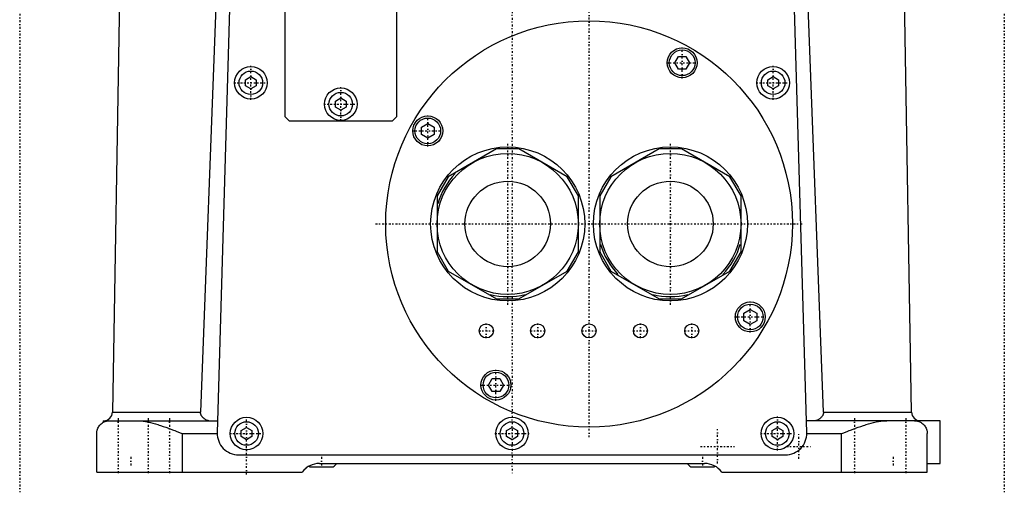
# Model space of a CAD drawing. Extents: x -128 to 128, y -5 to 906.
# Tile 1 of 8: x -115 to 115, y -5 to 106. Entities that reach past the tile are written whole.
import ezdxf

# ---------------------------------------------------------------- set-up
doc = ezdxf.new("R2010")
doc.units = 0
doc.linetypes.add('CENTER', pattern=[1.5, 0.45, -0.5, 0.05, -0.5])
doc.layers.add('AM_0', color=7, linetype='CONTINUOUS')
doc.layers.add('AM_7', color=7, linetype='CENTER')

msp = doc.modelspace()

# ---------------------------------------------------------------- linework, layer by layer
at = {"layer": 'AM_0', "color": 7, "linetype": 'CONTINUOUS'}
for p, q in [((-90.65, 174.12), (-93.35, 14)), ((-66.74, 174.12), (-72.75, 14)), ((-64.14, 174.14), (-68.85, 9.14)), ((68.85, 9.14), (64.14, 174.14)), ((72.75, 14), (66.74, 174.12)), ((93.35, 14), (90.65, 174.12)), ((-53, 83), (-53, 138.2)), ((-27, 138.2), (-27, 83)), ((38.02, 95.67), (38.88, 97.17)), ((38.88, 97.17), (40.62, 97.17)), ((40.62, 97.17), (41.48, 95.67)), ((38.88, 94.17), (38.02, 95.67)), ((41.48, 95.67), (40.62, 94.17)), ((-62.25, 91.72), (-61, 92.44)), ((-61, 92.44), (-59.75, 91.72)), ((40.62, 94.17), (38.88, 94.17)), ((59.75, 91.72), (61, 92.44)), ((61, 92.44), (62.25, 91.72)), ((-62.25, 90.28), (-62.25, 91.72)), ((-61, 89.56), (-62.25, 90.28)), ((-59.75, 90.28), (-61, 89.56)), ((-59.75, 91.72), (-59.75, 90.28)), ((59.75, 90.28), (59.75, 91.72)), ((61, 89.56), (59.75, 90.28)), ((62.25, 90.28), (61, 89.56)), ((62.25, 91.72), (62.25, 90.28)), ((-41.25, 86.72), (-40, 87.44)), ((-40, 87.44), (-38.75, 86.72)), ((-41.25, 85.28), (-41.25, 86.72)), ((-40, 84.56), (-41.25, 85.28)), ((-38.75, 85.28), (-40, 84.56)), ((-38.75, 86.72), (-38.75, 85.28)), ((-52, 82), (-53, 83)), ((-27, 83), (-28, 82)), ((-28, 82), (-52, 82)), ((-21.17, 80.62), (-19.67, 81.48)), ((-21.17, 78.88), (-21.17, 80.62)), ((-19.67, 81.48), (-18.17, 80.62)), ((-18.17, 80.62), (-18.17, 78.88)), ((-19.67, 78.02), (-21.17, 78.88)), ((-18.17, 78.88), (-19.67, 78.02)), ((-3.6, 75.55), (-14.9, 69.03)), ((1.6, 75.55), (-3.6, 75.55)), ((12.9, 69.03), (1.6, 75.55)), ((34.4, 75.55), (23.1, 69.03)), ((39.6, 75.55), (34.4, 75.55)), ((50.9, 69.03), (39.6, 75.55)), ((-14.9, 69.03), (-17.5, 64.53)), ((15.5, 64.53), (12.9, 69.03)), ((23.1, 69.03), (20.5, 64.53)), ((53.5, 64.53), (50.9, 69.03)), ((-17.5, 64.53), (-17.5, 51.47)), ((15.5, 51.47), (15.5, 64.53)), ((20.5, 64.53), (20.5, 51.47)), ((53.5, 51.47), (53.5, 64.53)), ((-17.5, 51.47), (-14.9, 46.97)), ((12.9, 46.97), (15.5, 51.47)), ((20.5, 51.47), (23.1, 46.97)), ((50.9, 46.97), (53.5, 51.47)), ((-14.9, 46.97), (-3.6, 40.45)), ((1.6, 40.45), (12.9, 46.97)), ((23.1, 46.97), (34.4, 40.45)), ((39.6, 40.45), (50.9, 46.97)), ((-3.6, 40.45), (1.6, 40.45)), ((34.4, 40.45), (39.6, 40.45)), ((54.17, 37.12), (55.67, 37.98)), ((54.17, 35.38), (54.17, 37.12)), ((55.67, 37.98), (57.17, 37.12)), ((57.17, 37.12), (57.17, 35.38)), ((55.67, 34.52), (54.17, 35.38)), ((57.17, 35.38), (55.67, 34.52)), ((-5.48, 20.33), (-4.62, 21.83)), ((-4.62, 21.83), (-2.88, 21.83)), ((-2.88, 21.83), (-2.02, 20.33)), ((-4.62, 18.83), (-5.48, 20.33)), ((-2.88, 18.83), (-4.62, 18.83)), ((-2.02, 20.33), (-2.88, 18.83)), ((-93.35, 14), (-72.75, 14)), ((72.75, 14), (93.35, 14)), ((-95.5, 12), (-95.5, 11.6)), ((-95.5, 12), (-68.77, 12)), ((100, 12), (68.77, 12)), ((100, 2), (100, 12)), ((-63.25, 9.72), (-62, 10.44)), ((-63.25, 8.28), (-63.25, 9.72)), ((-62, 10.44), (-60.75, 9.72)), ((-60.75, 9.72), (-60.75, 8.28)), ((-1.25, 9.72), (0, 10.44)), ((-1.25, 8.28), (-1.25, 9.72)), ((0, 10.44), (1.25, 9.72)), ((1.25, 9.72), (1.25, 8.28)), ((60.75, 9.72), (62, 10.44)), ((60.75, 8.28), (60.75, 9.72)), ((62, 10.44), (63.25, 9.72)), ((63.25, 9.72), (63.25, 8.28)), ((-97, 0), (-97, 9)), ((-77, 9), (-68.86, 9)), ((-77, 0), (-77, 9)), ((-62, 7.56), (-63.25, 8.28)), ((-60.75, 8.28), (-62, 7.56)), ((0, 7.56), (-1.25, 8.28)), ((1.25, 8.28), (0, 7.56)), ((62, 7.56), (60.75, 8.28)), ((63.25, 8.28), (62, 7.56)), ((68.86, 9), (77, 9)), ((77, 0), (77, 9)), ((97, 0), (97, 9)), ((-63.86, 4), (63.86, 4)), ((-97, 0), (-49, 0)), ((-47.25, 1.2), (-41.75, 1.2)), ((-45, 2), (45, 2)), ((41.75, 1.2), (47.25, 1.2)), ((47.47, 1.35), (47.45, 1.36)), ((49, 0), (97, 0)), ((97, 2), (100, 2))]:
    msp.add_line(p, q, dxfattribs=at)
for points in [[(-70.79, 12, 0), (-70.85, 12, 0), (-70.98, 12.02, 0), (-71.1, 12.04, 0), (-71.16, 12.06, 0), (-71.23, 12.08, 0), (-71.36, 12.14, 0), (-71.49, 12.2, 0), (-71.62, 12.28, 0), (-71.75, 12.36, 0), (-71.88, 12.45, 0), (-71.94, 12.5, 0), (-72, 12.56, 0), (-72.12, 12.66, 0), (-72.23, 12.77, 0), (-72.34, 12.89, 0), (-72.4, 12.97, 0), (-72.41, 12.99, 0), (-72.43, 13.02, 0), (-72.44, 13.03, 0), (-72.45, 13.04, 0), (-72.47, 13.07, 0), (-72.48, 13.09, 0), (-72.5, 13.12, 0), (-72.52, 13.15, 0), (-72.53, 13.17, 0), (-72.54, 13.19, 0), (-72.55, 13.2, 0), (-72.57, 13.23, 0), (-72.58, 13.26, 0), (-72.59, 13.27, 0), (-72.6, 13.29, 0), (-72.61, 13.32, 0), (-72.63, 13.35, 0), (-72.64, 13.37, 0), (-72.64, 13.38, 0), (-72.66, 13.42, 0), (-72.67, 13.45, 0), (-72.68, 13.49, 0), (-72.7, 13.53, 0), (-72.71, 13.57, 0), (-72.71, 13.59, 0), (-72.72, 13.61, 0), (-72.73, 13.65, 0), (-72.73, 13.67, 0), (-72.73, 13.68, 0), (-72.74, 13.69, 0), (-72.74, 13.69, 0), (-72.74, 13.7, 0), (-72.74, 13.7, 0), (-72.74, 13.71, 0), (-72.74, 13.72, 0), (-72.74, 13.73, 0), (-72.74, 13.73, 0), (-72.74, 13.74, 0), (-72.74, 13.74, 0), (-72.74, 13.75, 0), (-72.75, 13.76, 0), (-72.75, 13.76, 0), (-72.75, 13.77, 0), (-72.75, 13.78, 0), (-72.75, 13.78, 0), (-72.75, 13.79, 0), (-72.75, 13.79, 0), (-72.75, 13.8, 0), (-72.75, 13.81, 0), (-72.75, 13.82, 0), (-72.75, 13.83, 0), (-72.75, 13.83, 0), (-72.75, 13.83, 0), (-72.75, 13.84, 0), (-72.75, 13.85, 0), (-72.75, 13.85, 0), (-72.75, 13.86, 0), (-72.75, 13.87, 0), (-72.76, 13.87, 0), (-72.76, 13.88, 0), (-72.76, 13.88, 0), (-72.76, 13.89, 0), (-72.76, 13.9, 0), (-72.76, 13.91, 0), (-72.76, 13.91, 0), (-72.76, 13.92, 0), (-72.76, 13.93, 0), (-72.76, 13.93, 0), (-72.76, 13.94, 0), (-72.76, 13.95, 0), (-72.75, 13.96, 0), (-72.75, 13.96, 0), (-72.75, 13.97, 0), (-72.75, 13.98, 0), (-72.75, 13.98, 0), (-72.75, 13.99, 0), (-72.75, 14, 0), (-72.75, 14, 0)], [(72.75, 14, 0), (72.75, 14, 0), (72.75, 13.99, 0), (72.75, 13.98, 0), (72.75, 13.97, 0), (72.75, 13.97, 0), (72.75, 13.96, 0), (72.75, 13.95, 0), (72.76, 13.94, 0), (72.76, 13.93, 0), (72.76, 13.92, 0), (72.76, 13.92, 0), (72.76, 13.92, 0), (72.76, 13.91, 0), (72.76, 13.9, 0), (72.76, 13.89, 0), (72.76, 13.88, 0), (72.75, 13.87, 0), (72.75, 13.87, 0), (72.75, 13.86, 0), (72.75, 13.85, 0), (72.75, 13.85, 0), (72.75, 13.84, 0), (72.75, 13.84, 0), (72.75, 13.83, 0), (72.75, 13.82, 0), (72.75, 13.82, 0), (72.75, 13.81, 0), (72.75, 13.8, 0), (72.75, 13.79, 0), (72.75, 13.79, 0), (72.75, 13.78, 0), (72.75, 13.77, 0), (72.75, 13.76, 0), (72.75, 13.76, 0), (72.75, 13.75, 0), (72.74, 13.74, 0), (72.74, 13.74, 0), (72.74, 13.73, 0), (72.74, 13.72, 0), (72.74, 13.71, 0), (72.74, 13.71, 0), (72.74, 13.7, 0), (72.74, 13.69, 0), (72.74, 13.69, 0), (72.73, 13.68, 0), (72.73, 13.67, 0), (72.73, 13.67, 0), (72.73, 13.66, 0), (72.73, 13.66, 0), (72.73, 13.65, 0), (72.72, 13.62, 0), (72.71, 13.58, 0), (72.7, 13.55, 0), (72.7, 13.53, 0), (72.68, 13.49, 0), (72.67, 13.45, 0), (72.66, 13.42, 0), (72.64, 13.38, 0), (72.62, 13.34, 0), (72.62, 13.32, 0), (72.61, 13.31, 0), (72.59, 13.27, 0), (72.57, 13.24, 0), (72.56, 13.22, 0), (72.55, 13.21, 0), (72.54, 13.17, 0), (72.52, 13.14, 0), (72.51, 13.13, 0), (72.5, 13.11, 0), (72.48, 13.08, 0), (72.46, 13.06, 0), (72.39, 12.96, 0), (72.28, 12.83, 0), (72.18, 12.72, 0), (72.07, 12.62, 0), (71.96, 12.52, 0), (71.9, 12.47, 0), (71.84, 12.42, 0), (71.72, 12.34, 0), (71.59, 12.26, 0), (71.47, 12.19, 0), (71.34, 12.13, 0), (71.21, 12.08, 0), (71.15, 12.06, 0), (71.09, 12.04, 0), (70.97, 12.01, 0), (70.85, 12, 0), (70.79, 12, 0)], [(-97, 9, 0), (-97, 9.11, 0), (-96.98, 9.34, 0), (-96.95, 9.56, 0), (-96.92, 9.68, 0), (-96.89, 9.79, 0), (-96.82, 10.02, 0), (-96.73, 10.24, 0), (-96.62, 10.46, 0), (-96.49, 10.67, 0), (-96.34, 10.88, 0), (-96.26, 10.98, 0), (-96.17, 11.07, 0), (-95.98, 11.25, 0), (-95.77, 11.42, 0), (-95.55, 11.57, 0), (-95.3, 11.7, 0), (-95.04, 11.81, 0), (-94.91, 11.86, 0), (-94.76, 11.9, 0), (-94.47, 11.96, 0), (-94.16, 12, 0), (-94, 12, 0)], [(-87.54, 12, 0), (-87.27, 12, 0), (-86.74, 11.96, 0), (-86.19, 11.9, 0), (-85.91, 11.86, 0), (-85.63, 11.81, 0), (-85.06, 11.7, 0), (-84.48, 11.57, 0), (-83.89, 11.42, 0), (-83.3, 11.25, 0), (-82.7, 11.07, 0), (-82.4, 10.98, 0), (-82.1, 10.88, 0), (-81.49, 10.67, 0), (-80.88, 10.46, 0), (-80.27, 10.24, 0), (-79.66, 10.02, 0), (-79.06, 9.79, 0), (-78.76, 9.68, 0), (-78.46, 9.56, 0), (-77.87, 9.34, 0), (-77.29, 9.11, 0), (-77, 9, 0)], [(77, 9, 0), (77.29, 9.11, 0), (77.87, 9.34, 0), (78.46, 9.56, 0), (78.76, 9.68, 0), (79.06, 9.79, 0), (79.66, 10.02, 0), (80.27, 10.24, 0), (80.88, 10.46, 0), (81.49, 10.67, 0), (82.1, 10.88, 0), (82.4, 10.98, 0), (82.7, 11.07, 0), (83.3, 11.25, 0), (83.89, 11.42, 0), (84.48, 11.57, 0), (85.06, 11.7, 0), (85.63, 11.81, 0), (85.91, 11.86, 0), (86.19, 11.9, 0), (86.74, 11.96, 0), (87.27, 12, 0), (87.54, 12, 0)], [(94, 12, 0), (94.16, 12, 0), (94.47, 11.96, 0), (94.76, 11.9, 0), (94.91, 11.86, 0), (95.04, 11.81, 0), (95.3, 11.7, 0), (95.55, 11.57, 0), (95.77, 11.42, 0), (95.98, 11.25, 0), (96.17, 11.07, 0), (96.26, 10.98, 0), (96.34, 10.88, 0), (96.49, 10.67, 0), (96.62, 10.46, 0), (96.73, 10.24, 0), (96.82, 10.02, 0), (96.89, 9.79, 0), (96.92, 9.68, 0), (96.95, 9.56, 0), (96.98, 9.34, 0), (97, 9.11, 0), (97, 9, 0)], [(94, 12, 0), (94.02, 12, 0), (94.06, 12, 0), (94.09, 12, 0), (94.11, 12, 0), (94.13, 12, 0), (94.16, 12, 0), (94.2, 11.99, 0), (94.23, 11.99, 0), (94.26, 11.99, 0), (94.3, 11.99, 0), (94.31, 11.98, 0), (94.33, 11.98, 0), (94.36, 11.98, 0), (94.39, 11.97, 0), (94.42, 11.97, 0), (94.45, 11.97, 0), (94.48, 11.96, 0), (94.49, 11.96, 0), (94.51, 11.96, 0), (94.54, 11.95, 0), (94.56, 11.95, 0), (94.58, 11.94, 0)], [(-47.45, 1.36, 0), (-47.58, 1.28, 0), (-47.84, 1.12, 0), (-48.08, 0.94, 0), (-48.2, 0.85, 0)]]:
    msp.add_polyline3d(points, dxfattribs=at)
for centre, radius in [((18, 58), 47.5), ((39.75, 95.67), 3.5), ((39.75, 95.67), 3), ((-61, 91), 3.8), ((61, 91), 3.8), ((-61, 91), 2.75), ((61, 91), 2.75), ((-40, 86), 3.8), ((-40, 86), 2.75), ((-19.67, 79.75), 3.5), ((-19.67, 79.75), 3), ((-1, 58), 18), ((37, 58), 18), ((-1, 58), 16.5), ((37, 58), 16.5), ((-1, 58), 10), ((37, 58), 10), ((55.67, 36.25), 3.5), ((55.67, 36.25), 3), ((-6, 33), 1.65), ((6, 33), 1.65), ((18, 33), 1.65), ((30, 33), 1.65), ((42, 33), 1.65), ((-3.75, 20.33), 3.5), ((-3.75, 20.33), 3), ((-62, 9), 3.8), ((-62, 9), 2.75), ((0, 9), 3.8), ((0, 9), 2.75), ((62, 9), 3.8), ((62, 9), 2.75)]:
    msp.add_circle(centre, radius, dxfattribs=at)
for centre, radius, start, end in [((-1, 58), 17, 136.0694, 163.9306), ((37, 58), 17, 196.0694, 223.9306), ((37, 58), 17, 316.0694, 343.9306), ((-1, 58), 17, 256.0694, 283.9306), ((37, 58), 17, 256.0694, 283.9306), ((-95.35, 14), 2, 270, 0), ((95.35, 14), 2, 180, 270), ((-63.86, 9), 5, 178.3634, 270), ((63.86, 9), 5, 270, 1.6366), ((-45, -3), 5, 90, 143.1301), ((-45.82, 3.25), 2.5, 229.1782, 235.0535), ((-43.18, 3.25), 2.5, 304.9465, 330.0207), ((43.18, 3.25), 2.5, 209.9793, 235.0535), ((45, -3), 5, 36.8699, 90), ((45.82, 3.25), 2.5, 304.9465, 310.8218)]:
    msp.add_arc(centre, radius, start, end, dxfattribs=at)
at = {"layer": 'AM_7', "color": 4, "linetype": 'CENTER'}
for p, q in [((0, 213.12), (0, -0.25)), ((-115, 187.75), (-115, -4.75)), ((115, 187.75), (115, -4.75)), ((18, 8.12), (18, 107.88)), ((39.75, 92), (39.75, 99.35)), ((-61, 87.01), (-61, 94.99)), ((36.08, 95.67), (43.42, 95.67)), ((61, 87.01), (61, 94.99)), ((-64.99, 91), (-57.01, 91)), ((-40, 82.01), (-40, 89.99)), ((57.01, 91), (64.99, 91)), ((-43.99, 86), (-36.01, 86)), ((-19.67, 76.08), (-19.67, 83.42)), ((-23.35, 79.75), (-16, 79.75)), ((-1, 39.1), (-1, 76.9)), ((37, 39.1), (37, 76.9)), ((-31.88, 58), (67.88, 58)), ((55.67, 32.58), (55.67, 39.92)), ((-6, 31.27), (-6, 34.73)), ((6, 31.27), (6, 34.73)), ((30, 31.27), (30, 34.73)), ((42, 31.27), (42, 34.73)), ((52, 36.25), (59.35, 36.25)), ((-7.73, 33), (-4.27, 33)), ((4.27, 33), (7.73, 33)), ((16.27, 33), (19.73, 33)), ((28.27, 33), (31.73, 33)), ((40.27, 33), (43.73, 33)), ((-3.75, 16.65), (-3.75, 24)), ((-7.42, 20.33), (-0.08, 20.33)), ((-92, 12.6), (-92, -0.6)), ((-85, 12.6), (-85, -0.6)), ((-80, 12.6), (-80, -0.6)), ((-62, -0.6), (-62, 12.99)), ((62, 5.01), (62, 12.99)), ((80, 12.6), (80, -0.6)), ((92, 12.6), (92, -0.6)), ((48, 2.01), (48, 9.99)), ((-65.99, 9), (-58.01, 9)), ((-3.99, 9), (3.99, 9)), ((58.01, 9), (65.99, 9)), ((67, 3.11), (67, 8.89)), ((44.01, 6), (51.99, 6)), ((64.11, 6), (69.89, 6)), ((-89, 3.51), (-89, 1.09)), ((-44.5, 3.51), (-44.5, 1.09)), ((44.5, 3.51), (44.5, 1.09)), ((89, 3.51), (89, 1.09))]:
    msp.add_line(p, q, dxfattribs=at)

doc.saveas('drawing.dxf')
